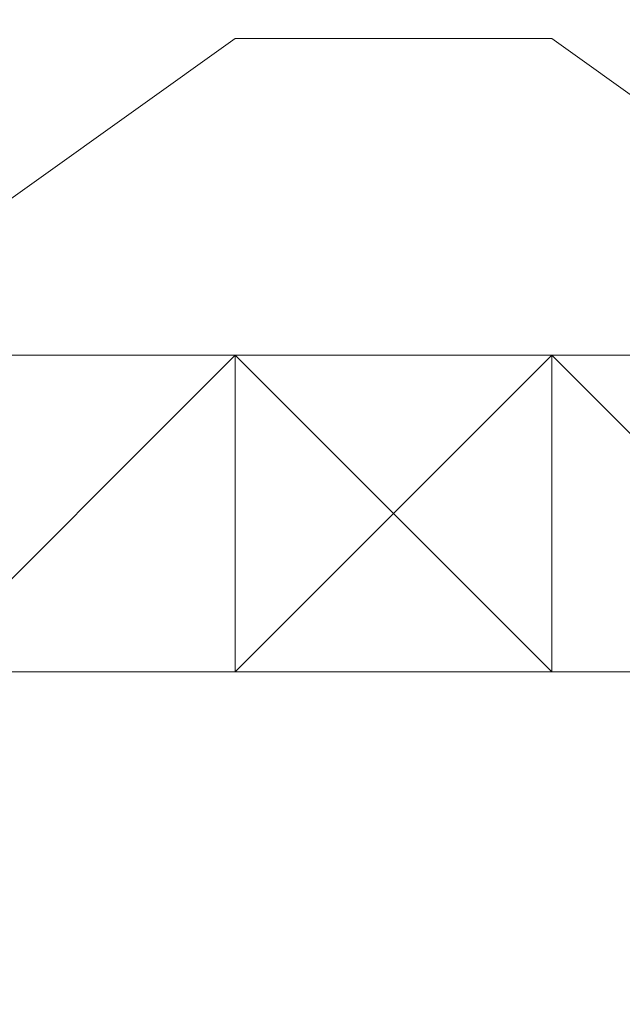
# Model space of a CAD drawing. Header units: inches. Extents: x -79624 to 52587, y -27526 to 10116.
# Tile 36 of 256: x 9801 to 9818, y -15373 to -15346. Entities that reach past the tile are written whole.
import ezdxf

# ---------------------------------------------------------------- set-up
doc = ezdxf.new("R2010")
doc.units = ezdxf.units.IN
doc.header["$MEASUREMENT"] = 0
doc.layers.add('- მექანიკური ნაწილი', color=7, linetype='Continuous', lineweight=18)
doc.layers.add('Dimensioning - General', color=7, linetype='Continuous')
doc.styles.add('GENERATED_STYLE_1', font='txt')
doc.dimstyles.new('GENERATED_STYLE__1', dxfattribs={"dimtxt": 100, "dimasz": 76, "dimexe": 0.18, "dimexo": 0.0625, "dimgap": 0, "dimtad": 0, "dimdec": 0, "dimlfac": 0.1, "dimzin": 0, "dimdsep": 46, "dimtxsty": 'GENERATED_STYLE_1', "dimblk": 'ARROWHEAD_5', "dimblk1": 'ARROWHEAD_5', "dimblk2": 'ARROWHEAD_5', "dimcen": 0.09, "dimse1": 1, "dimse2": 1, "dimclrd": 7, "dimclre": 7, "dimclrt": 7, "dimadec": 0, "dimazin": 0, "dimtfac": 1, "dimtdec": 4, "dimtmove": 0, "dimatfit": 3, "dimfxl": 1, "dimtolj": 1, "dimtzin": 0, "dimarcsym": 0})
doc.dimstyles.new('GENERATED_STYLE__2', dxfattribs={"dimtxt": 100, "dimasz": 76, "dimexe": 0.18, "dimexo": 0.0625, "dimgap": 0, "dimtad": 0, "dimtih": 1, "dimtoh": 1, "dimdec": 0, "dimlfac": 0.1, "dimzin": 0, "dimdsep": 46, "dimtxsty": 'GENERATED_STYLE_1', "dimblk": 'ARROWHEAD_5', "dimblk1": 'ARROWHEAD_5', "dimblk2": 'ARROWHEAD_5', "dimcen": 0.09, "dimse1": 1, "dimse2": 1, "dimclrd": 7, "dimclre": 7, "dimclrt": 7, "dimadec": 0, "dimazin": 0, "dimtfac": 1, "dimtdec": 4, "dimtmove": 0, "dimatfit": 3, "dimfxl": 1, "dimtolj": 1, "dimtzin": 0, "dimarcsym": 0})

# ---------------------------------------------------------------- blocks, each defined once
blk = doc.blocks.new('ARROWHEAD_5')
at = {"linetype": 'Continuous', "lineweight": 0}
blk.add_hatch(color=0, dxfattribs=at).paths.add_polyline_path([(-1, 0.2679), (0, 0), (-1, -0.2679)])
at = {"color": 0, "linetype": 'Continuous', "lineweight": 0}
blk.add_line((0, 0), (-1, 0), dxfattribs=at)
blk = doc.blocks.new('*D249')
at = {"layer": 'Defpoints', "color": 0, "linetype": 'Continuous', "transparency": 16777216}
for p in [(358.556, 209.203), (25258.556, 209.203), (1258.556, -26125.722)]:
    blk.add_point(p, dxfattribs=at)
at = {"layer": 'Dimensioning - General', "color": 7, "linetype": 'Continuous', "lineweight": -2, "transparency": 16777216}
for p, q in [((358.556, 133.203), (358.556, -12795.724)), ((358.556, -26049.722), (358.556, -13148.104))]:
    blk.add_line(p, q, dxfattribs=at)
at = {"layer": 'Dimensioning - General', "color": 7, "linetype": 'Continuous', "lineweight": -2, "transparency": 16777216, "xscale": 76.00000000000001, "yscale": 76.00000000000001, "zscale": 76.00000000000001}
for p, rotation in [((358.556, 209.203), 90), ((358.556, -26125.722), 270)]:
    blk.add_blockref('ARROWHEAD_5', p, dxfattribs=dict(at, rotation=rotation))
at = {"layer": 'Dimensioning - General', "color": 7, "linetype": 'Continuous', "lineweight": 13, "transparency": 16777216, "insert": (358.556, -12971.914), "char_height": 100, "attachment_point": 5, "rotation": 90, "style": 'GENERATED_STYLE_1'}
blk.add_mtext('\\A1;2633', dxfattribs=at)
blk = doc.blocks.new('*D264')
at = {"layer": 'Defpoints', "color": 0, "linetype": 'Continuous', "transparency": 16777216}
for p in [(7428.968, -14429.123), (51186.628, -26125.722), (51186.628, -26425.722)]:
    blk.add_point(p, dxfattribs=at)
at = {"layer": 'Dimensioning - General', "color": 7, "linetype": 'Continuous', "lineweight": -2, "transparency": 16777216}
for p, q in [((7504.968, -26425.722), (29120.843, -26425.722)), ((51110.628, -26425.722), (29468.462, -26425.722))]:
    blk.add_line(p, q, dxfattribs=at)
at = {"layer": 'Dimensioning - General', "color": 7, "linetype": 'Continuous', "lineweight": -2, "transparency": 16777216, "xscale": 76.00000000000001, "yscale": 76.00000000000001, "zscale": 76.00000000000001, "rotation": 180}
blk.add_blockref('ARROWHEAD_5', (7428.968, -26425.722), dxfattribs=at)
at = {"layer": 'Dimensioning - General', "color": 7, "linetype": 'Continuous', "lineweight": -2, "transparency": 16777216, "xscale": 76.00000000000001, "yscale": 76.00000000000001, "zscale": 76.00000000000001}
blk.add_blockref('ARROWHEAD_5', (51186.628, -26425.722), dxfattribs=at)
at = {"layer": 'Dimensioning - General', "color": 7, "linetype": 'Continuous', "lineweight": 13, "transparency": 16777216, "insert": (29294.653, -26425.722), "char_height": 100, "attachment_point": 5, "style": 'GENERATED_STYLE_1'}
blk.add_mtext('\\A1;4376', dxfattribs=at)
blk = doc.blocks.new('*D276')
at = {"layer": 'Defpoints', "color": 0, "linetype": 'Continuous', "transparency": 16777216}
for p in [(7428.968, -14429.123), (51786.628, -14429.123), (4328.728, -18360.584)]:
    blk.add_point(p, dxfattribs=at)
at = {"layer": 'Dimensioning - General', "color": 7, "linetype": 'Continuous', "lineweight": -2, "transparency": 16777216}
for p, q in [((51786.628, -14505.123), (51786.628, -16274.383)), ((51786.628, -18284.584), (51786.628, -16531.526))]:
    blk.add_line(p, q, dxfattribs=at)
at = {"layer": 'Dimensioning - General', "color": 7, "linetype": 'Continuous', "lineweight": -2, "transparency": 16777216, "xscale": 76.00000000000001, "yscale": 76.00000000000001, "zscale": 76.00000000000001}
for p, rotation in [((51786.628, -14429.123), 90), ((51786.628, -18360.584), 270)]:
    blk.add_blockref('ARROWHEAD_5', p, dxfattribs=dict(at, rotation=rotation))
at = {"layer": 'Dimensioning - General', "color": 7, "linetype": 'Continuous', "lineweight": 13, "transparency": 16777216, "insert": (51786.628, -16402.954), "char_height": 100, "attachment_point": 5, "rotation": 90, "style": 'GENERATED_STYLE_1'}
blk.add_mtext('\\A1;393', dxfattribs=at)

msp = doc.modelspace()

# ---------------------------------------------------------------- linework, layer by layer
at = {"layer": '- მექანიკური ნაწილი', "color": 7, "lineweight": 0}
for points in [[(10282.8579, -15355.03245), (9779.86434, -15355.03245), (9779.86434, -15319.10434), (10282.8579, -15319.10434)], [(10282.8579, -15355.03245), (9779.86434, -15355.03245), (9779.86434, -15319.10434), (9779.86434, -15355.03245)], [(9636.15189, -15355.03245), (9779.86434, -15355.03245), (9779.86434, -15381.97854), (9779.86434, -15399.94259), (9779.86434, -15408.92462), (9779.86434, -15399.94259), (9779.86434, -15381.97854), (9779.86434, -15355.03245), (10282.8579, -15355.03245)], [(10282.8579, -15355.03245), (9779.86434, -15355.03245)]]:
    msp.add_lwpolyline(points, dxfattribs=at)
at = {"layer": '- მექანიკური ნაწილი', "lineweight": 0}
for points in [[(9806.81042, -15346.05043), (9743.93623, -15390.96057), (9806.81042, -15346.05043)], [(9806.81042, -15346.05043), (9806.81042, -15346.05043)], [(9815.79245, -15346.05043), (9806.81042, -15346.05043), (9815.79245, -15346.05043)], [(9806.81042, -15346.05043), (9806.81042, -15346.05043)], [(9815.79245, -15346.05043), (9815.79245, -15346.05043)], [(9878.66664, -15390.96057), (9815.79245, -15346.05043), (9878.66664, -15390.96057)], [(9788.84636, -15364.01448), (9779.86434, -15372.99651), (9788.84636, -15364.01448), (9797.82839, -15355.03245), (9806.81042, -15355.03245), (9815.79245, -15355.03245), (9824.77448, -15355.03245), (9833.7565, -15364.01448), (9842.73853, -15372.99651)], [(9806.81042, -15355.03245), (9797.82839, -15355.03245), (9806.81042, -15355.03245)], [(9806.81042, -15355.03245), (9797.82839, -15355.03245), (9806.81042, -15355.03245)], [(9797.82839, -15355.03245), (9806.81042, -15355.03245), (9797.82839, -15355.03245)], [(9797.82839, -15355.03245), (9806.81042, -15355.03245), (9797.82839, -15355.03245)], [(9797.82839, -15364.01448), (9806.81042, -15355.03245), (9797.82839, -15364.01448)], [(9797.82839, -15364.01448), (9806.81042, -15355.03245), (9797.82839, -15364.01448)], [(9797.82839, -15364.01448), (9806.81042, -15355.03245), (9797.82839, -15364.01448)], [(9797.82839, -15364.01448), (9806.81042, -15355.03245), (9797.82839, -15364.01448)], [(9797.82839, -15364.01448), (9806.81042, -15355.03245), (9797.82839, -15364.01448)], [(9797.82839, -15364.01448), (9806.81042, -15355.03245), (9797.82839, -15364.01448)], [(9797.82839, -15355.03245), (9806.81042, -15355.03245), (9797.82839, -15355.03245)], [(9797.82839, -15355.03245), (9806.81042, -15355.03245), (9797.82839, -15355.03245)], [(9797.82839, -15364.01448), (9806.81042, -15364.01448), (9815.79245, -15355.03245), (9824.77448, -15364.01448), (9824.77448, -15355.03245), (9815.79245, -15355.03245), (9815.79245, -15364.01448), (9806.81042, -15364.01448)], [(9797.82839, -15355.03245), (9806.81042, -15355.03245), (9797.82839, -15355.03245)], [(9797.82839, -15355.03245), (9806.81042, -15355.03245), (9797.82839, -15355.03245)], [(9797.82839, -15364.01448), (9806.81042, -15355.03245), (9797.82839, -15364.01448)], [(9797.82839, -15364.01448), (9806.81042, -15355.03245), (9797.82839, -15364.01448)], [(9797.82839, -15364.01448), (9806.81042, -15355.03245), (9797.82839, -15364.01448)], [(9797.82839, -15364.01448), (9806.81042, -15355.03245)], [(9806.81042, -15355.03245), (9797.82839, -15364.01448)], [(9797.82839, -15364.01448), (9806.81042, -15355.03245), (9797.82839, -15364.01448)], [(9797.82839, -15364.01448), (9806.81042, -15355.03245), (9797.82839, -15364.01448)], [(9797.82839, -15364.01448), (9806.81042, -15355.03245), (9797.82839, -15364.01448)], [(9797.82839, -15355.03245), (9806.81042, -15355.03245), (9797.82839, -15355.03245)], [(9797.82839, -15355.03245), (9806.81042, -15355.03245), (9797.82839, -15355.03245)], [(9797.82839, -15364.01448), (9806.81042, -15355.03245), (9815.79245, -15355.03245), (9824.77448, -15364.01448), (9815.79245, -15355.03245), (9806.81042, -15364.01448), (9797.82839, -15364.01448), (9806.81042, -15355.03245), (9797.82839, -15364.01448), (9806.81042, -15364.01448), (9806.81042, -15355.03245), (9815.79245, -15355.03245), (9815.79245, -15364.01448), (9806.81042, -15364.01448), (9815.79245, -15355.03245), (9824.77448, -15364.01448)], [(9824.77448, -15355.03245), (9815.79245, -15355.03245), (9815.79245, -15364.01448), (9806.81042, -15355.03245), (9797.82839, -15364.01448)], [(9797.82839, -15355.03245), (9806.81042, -15355.03245), (9797.82839, -15355.03245)], [(9797.82839, -15355.03245), (9806.81042, -15355.03245), (9797.82839, -15355.03245)], [(9797.82839, -15364.01448), (9806.81042, -15355.03245), (9797.82839, -15364.01448)], [(9797.82839, -15364.01448), (9806.81042, -15355.03245), (9797.82839, -15364.01448)], [(9797.82839, -15364.01448), (9806.81042, -15355.03245), (9797.82839, -15364.01448)], [(9797.82839, -15364.01448), (9806.81042, -15355.03245), (9797.82839, -15364.01448)], [(9797.82839, -15364.01448), (9806.81042, -15355.03245), (9797.82839, -15364.01448)], [(9797.82839, -15364.01448), (9806.81042, -15355.03245), (9797.82839, -15364.01448)], [(9797.82839, -15355.03245), (9806.81042, -15355.03245), (9797.82839, -15355.03245)], [(9797.82839, -15355.03245), (9806.81042, -15355.03245), (9797.82839, -15355.03245)], [(9806.81042, -15355.03245), (9797.82839, -15355.03245), (9806.81042, -15355.03245)], [(9806.81042, -15355.03245), (9797.82839, -15355.03245)], [(9815.79245, -15355.03245), (9806.81042, -15355.03245), (9815.79245, -15355.03245)], [(9806.81042, -15355.03245), (9806.81042, -15355.03245)], [(9815.79245, -15355.03245), (9806.81042, -15355.03245), (9815.79245, -15355.03245)], [(9806.81042, -15355.03245), (9806.81042, -15355.03245)], [(9806.81042, -15355.03245), (9815.79245, -15355.03245), (9806.81042, -15355.03245)], [(9806.81042, -15355.03245), (9815.79245, -15355.03245), (9806.81042, -15355.03245)], [(9806.81042, -15355.03245), (9815.79245, -15355.03245), (9806.81042, -15355.03245)], [(9815.79245, -15355.03245), (9806.81042, -15355.03245), (9815.79245, -15355.03245)], [(9806.81042, -15355.03245), (9815.79245, -15355.03245), (9806.81042, -15355.03245)], [(9806.81042, -15355.03245), (9815.79245, -15355.03245), (9806.81042, -15355.03245)], [(9806.81042, -15355.03245), (9815.79245, -15355.03245), (9806.81042, -15355.03245)], [(9806.81042, -15355.03245), (9815.79245, -15355.03245), (9806.81042, -15355.03245)], [(9806.81042, -15355.03245), (9815.79245, -15355.03245), (9806.81042, -15355.03245)], [(9806.81042, -15355.03245), (9815.79245, -15355.03245), (9806.81042, -15355.03245)], [(9806.81042, -15355.03245), (9806.81042, -15355.03245)], [(9815.79245, -15355.03245), (9806.81042, -15355.03245), (9815.79245, -15355.03245)], [(9806.81042, -15355.03245), (9815.79245, -15355.03245), (9806.81042, -15355.03245)], [(9806.81042, -15355.03245), (9815.79245, -15355.03245), (9806.81042, -15355.03245)], [(9806.81042, -15355.03245), (9806.81042, -15364.01448), (9806.81042, -15355.03245)], [(9806.81042, -15355.03245), (9806.81042, -15364.01448), (9806.81042, -15355.03245)], [(9806.81042, -15355.03245), (9806.81042, -15355.03245)], [(9806.81042, -15355.03245), (9806.81042, -15355.03245)], [(9806.81042, -15355.03245), (9806.81042, -15355.03245)], [(9806.81042, -15355.03245), (9806.81042, -15355.03245)], [(9806.81042, -15355.03245), (9806.81042, -15355.03245)], [(9806.81042, -15355.03245), (9806.81042, -15355.03245)], [(9806.81042, -15364.01448), (9806.81042, -15355.03245)], [(9806.81042, -15355.03245), (9806.81042, -15355.03245)], [(9806.81042, -15355.03245), (9806.81042, -15355.03245)], [(9806.81042, -15355.03245), (9806.81042, -15355.03245)], [(9806.81042, -15355.03245), (9806.81042, -15355.03245)], [(9806.81042, -15355.03245), (9806.81042, -15355.03245)], [(9806.81042, -15355.03245), (9806.81042, -15355.03245)], [(9806.81042, -15355.03245), (9815.79245, -15355.03245), (9806.81042, -15355.03245)], [(9806.81042, -15355.03245), (9815.79245, -15355.03245), (9806.81042, -15355.03245)], [(9806.81042, -15355.03245), (9815.79245, -15355.03245), (9806.81042, -15355.03245)], [(9815.79245, -15355.03245), (9806.81042, -15355.03245), (9815.79245, -15355.03245)], [(9806.81042, -15355.03245), (9815.79245, -15364.01448)], [(9815.79245, -15355.03245), (9806.81042, -15355.03245)], [(9806.81042, -15355.03245), (9815.79245, -15355.03245), (9806.81042, -15355.03245)], [(9806.81042, -15355.03245), (9815.79245, -15355.03245), (9806.81042, -15355.03245)], [(9806.81042, -15355.03245), (9815.79245, -15355.03245), (9806.81042, -15355.03245)], [(9806.81042, -15355.03245), (9815.79245, -15355.03245), (9806.81042, -15355.03245)], [(9806.81042, -15355.03245), (9815.79245, -15355.03245), (9806.81042, -15355.03245)], [(9806.81042, -15355.03245), (9815.79245, -15355.03245), (9806.81042, -15355.03245)], [(9806.81042, -15355.03245), (9806.81042, -15355.03245)], [(9815.79245, -15355.03245), (9806.81042, -15355.03245), (9815.79245, -15355.03245)], [(9806.81042, -15355.03245), (9815.79245, -15355.03245), (9806.81042, -15355.03245)], [(9806.81042, -15355.03245), (9815.79245, -15355.03245), (9806.81042, -15355.03245)], [(9806.81042, -15355.03245), (9806.81042, -15364.01448), (9806.81042, -15355.03245)], [(9806.81042, -15355.03245), (9806.81042, -15364.01448), (9806.81042, -15355.03245)], [(9806.81042, -15355.03245), (9806.81042, -15355.03245)], [(9806.81042, -15355.03245), (9806.81042, -15355.03245)], [(9806.81042, -15355.03245), (9806.81042, -15355.03245)], [(9806.81042, -15355.03245), (9806.81042, -15355.03245)], [(9806.81042, -15355.03245), (9806.81042, -15355.03245)], [(9806.81042, -15355.03245), (9806.81042, -15355.03245)], [(9806.81042, -15355.03245), (9806.81042, -15364.01448)], [(9806.81042, -15364.01448), (9806.81042, -15355.03245)], [(9806.81042, -15355.03245), (9806.81042, -15355.03245)], [(9806.81042, -15355.03245), (9806.81042, -15355.03245)], [(9806.81042, -15355.03245), (9806.81042, -15355.03245)], [(9806.81042, -15355.03245), (9806.81042, -15355.03245)], [(9806.81042, -15355.03245), (9806.81042, -15355.03245)], [(9806.81042, -15355.03245), (9806.81042, -15355.03245)], [(9806.81042, -15355.03245), (9815.79245, -15355.03245), (9806.81042, -15355.03245)], [(9806.81042, -15355.03245), (9815.79245, -15355.03245), (9806.81042, -15355.03245)], [(9806.81042, -15355.03245), (9815.79245, -15355.03245), (9806.81042, -15355.03245)], [(9815.79245, -15355.03245), (9806.81042, -15355.03245), (9815.79245, -15355.03245)], [(9806.81042, -15355.03245), (9815.79245, -15364.01448)], [(9815.79245, -15355.03245), (9806.81042, -15355.03245)], [(9806.81042, -15355.03245), (9815.79245, -15355.03245), (9806.81042, -15355.03245)], [(9806.81042, -15355.03245), (9815.79245, -15355.03245), (9806.81042, -15355.03245)], [(9806.81042, -15355.03245), (9815.79245, -15355.03245), (9806.81042, -15355.03245)], [(9806.81042, -15355.03245), (9815.79245, -15355.03245), (9806.81042, -15355.03245)], [(9806.81042, -15355.03245), (9815.79245, -15355.03245), (9806.81042, -15355.03245)], [(9806.81042, -15355.03245), (9815.79245, -15355.03245), (9806.81042, -15355.03245)], [(9806.81042, -15355.03245), (9806.81042, -15355.03245)], [(9815.79245, -15355.03245), (9806.81042, -15355.03245), (9815.79245, -15355.03245)], [(9806.81042, -15355.03245), (9815.79245, -15355.03245), (9806.81042, -15355.03245)], [(9806.81042, -15355.03245), (9815.79245, -15355.03245), (9806.81042, -15355.03245)], [(9806.81042, -15355.03245), (9806.81042, -15364.01448), (9806.81042, -15355.03245)], [(9806.81042, -15355.03245), (9806.81042, -15364.01448), (9806.81042, -15355.03245)], [(9806.81042, -15355.03245), (9806.81042, -15355.03245)], [(9806.81042, -15355.03245), (9806.81042, -15355.03245)], [(9806.81042, -15355.03245), (9806.81042, -15355.03245)], [(9806.81042, -15355.03245), (9806.81042, -15355.03245)], [(9806.81042, -15355.03245), (9806.81042, -15355.03245)], [(9806.81042, -15355.03245), (9806.81042, -15355.03245)], [(9806.81042, -15355.03245), (9806.81042, -15364.01448)], [(9806.81042, -15364.01448), (9806.81042, -15355.03245)], [(9806.81042, -15355.03245), (9806.81042, -15355.03245)], [(9806.81042, -15355.03245), (9806.81042, -15355.03245)], [(9806.81042, -15355.03245), (9806.81042, -15355.03245)], [(9806.81042, -15355.03245), (9806.81042, -15355.03245)], [(9806.81042, -15355.03245), (9806.81042, -15355.03245)], [(9806.81042, -15355.03245), (9806.81042, -15355.03245)], [(9815.79245, -15355.03245), (9806.81042, -15355.03245), (9815.79245, -15355.03245)], [(9806.81042, -15355.03245), (9806.81042, -15355.03245)], [(9806.81042, -15355.03245), (9806.81042, -15355.03245)], [(9806.81042, -15355.03245), (9806.81042, -15355.03245)], [(9824.77448, -15355.03245), (9815.79245, -15355.03245), (9824.77448, -15355.03245)], [(9815.79245, -15355.03245), (9815.79245, -15355.03245)], [(9824.77448, -15355.03245), (9815.79245, -15355.03245), (9824.77448, -15355.03245)], [(9815.79245, -15355.03245), (9815.79245, -15355.03245)], [(9815.79245, -15355.03245), (9824.77448, -15355.03245), (9815.79245, -15355.03245)], [(9815.79245, -15355.03245), (9824.77448, -15355.03245), (9815.79245, -15355.03245)], [(9815.79245, -15355.03245), (9824.77448, -15364.01448), (9815.79245, -15355.03245)], [(9815.79245, -15355.03245), (9824.77448, -15364.01448), (9815.79245, -15355.03245)], [(9815.79245, -15355.03245), (9824.77448, -15364.01448), (9815.79245, -15355.03245)], [(9815.79245, -15355.03245), (9824.77448, -15364.01448), (9815.79245, -15355.03245)], [(9815.79245, -15355.03245), (9824.77448, -15364.01448), (9815.79245, -15355.03245)], [(9815.79245, -15355.03245), (9824.77448, -15364.01448), (9815.79245, -15355.03245)], [(9815.79245, -15355.03245), (9824.77448, -15355.03245), (9815.79245, -15355.03245)], [(9815.79245, -15355.03245), (9824.77448, -15355.03245), (9815.79245, -15355.03245)], [(9815.79245, -15355.03245), (9815.79245, -15355.03245)], [(9815.79245, -15355.03245), (9815.79245, -15355.03245)], [(9815.79245, -15355.03245), (9815.79245, -15355.03245)], [(9815.79245, -15355.03245), (9815.79245, -15355.03245)], [(9815.79245, -15364.01448), (9815.79245, -15355.03245), (9815.79245, -15364.01448)], [(9815.79245, -15364.01448), (9815.79245, -15355.03245), (9815.79245, -15364.01448)], [(9815.79245, -15355.03245), (9815.79245, -15355.03245)], [(9815.79245, -15355.03245), (9815.79245, -15355.03245)], [(9815.79245, -15355.03245), (9815.79245, -15355.03245)], [(9815.79245, -15355.03245), (9815.79245, -15355.03245)], [(9815.79245, -15355.03245), (9815.79245, -15355.03245)], [(9815.79245, -15355.03245), (9815.79245, -15355.03245)], [(9815.79245, -15355.03245), (9815.79245, -15355.03245)], [(9815.79245, -15355.03245), (9815.79245, -15355.03245)], [(9815.79245, -15355.03245), (9815.79245, -15355.03245)], [(9815.79245, -15355.03245), (9824.77448, -15355.03245), (9815.79245, -15355.03245)], [(9815.79245, -15355.03245), (9824.77448, -15355.03245), (9815.79245, -15355.03245)], [(9824.77448, -15364.01448), (9815.79245, -15355.03245)], [(9815.79245, -15355.03245), (9824.77448, -15364.01448), (9815.79245, -15355.03245)], [(9815.79245, -15355.03245), (9824.77448, -15364.01448), (9815.79245, -15355.03245)], [(9815.79245, -15355.03245), (9824.77448, -15364.01448), (9815.79245, -15355.03245)], [(9815.79245, -15355.03245), (9824.77448, -15364.01448), (9815.79245, -15355.03245)], [(9815.79245, -15355.03245), (9824.77448, -15364.01448), (9815.79245, -15355.03245)], [(9815.79245, -15355.03245), (9824.77448, -15364.01448), (9815.79245, -15355.03245)], [(9824.77448, -15355.03245), (9815.79245, -15355.03245)], [(9815.79245, -15355.03245), (9824.77448, -15355.03245), (9815.79245, -15355.03245)], [(9815.79245, -15355.03245), (9824.77448, -15355.03245), (9815.79245, -15355.03245)], [(9815.79245, -15355.03245), (9815.79245, -15355.03245)], [(9815.79245, -15355.03245), (9815.79245, -15355.03245)], [(9815.79245, -15355.03245), (9815.79245, -15355.03245)], [(9815.79245, -15355.03245), (9815.79245, -15355.03245)], [(9815.79245, -15364.01448), (9815.79245, -15355.03245), (9815.79245, -15364.01448)], [(9815.79245, -15364.01448), (9815.79245, -15355.03245), (9815.79245, -15364.01448)], [(9815.79245, -15364.01448), (9815.79245, -15355.03245)], [(9815.79245, -15355.03245), (9815.79245, -15355.03245)], [(9815.79245, -15355.03245), (9815.79245, -15355.03245)], [(9815.79245, -15355.03245), (9815.79245, -15355.03245)], [(9815.79245, -15355.03245), (9815.79245, -15355.03245)], [(9815.79245, -15355.03245), (9815.79245, -15355.03245)], [(9815.79245, -15355.03245), (9815.79245, -15355.03245)], [(9815.79245, -15355.03245), (9815.79245, -15355.03245)], [(9815.79245, -15355.03245), (9815.79245, -15355.03245)], [(9815.79245, -15355.03245), (9815.79245, -15355.03245)], [(9815.79245, -15355.03245), (9815.79245, -15364.01448)], [(9815.79245, -15355.03245), (9824.77448, -15355.03245), (9815.79245, -15355.03245)], [(9815.79245, -15355.03245), (9824.77448, -15355.03245), (9815.79245, -15355.03245)], [(9815.79245, -15355.03245), (9824.77448, -15364.01448), (9815.79245, -15355.03245)], [(9815.79245, -15355.03245), (9824.77448, -15364.01448), (9815.79245, -15355.03245)], [(9815.79245, -15355.03245), (9824.77448, -15364.01448), (9815.79245, -15355.03245)], [(9815.79245, -15355.03245), (9824.77448, -15364.01448), (9815.79245, -15355.03245)], [(9815.79245, -15355.03245), (9824.77448, -15364.01448), (9815.79245, -15355.03245)], [(9815.79245, -15355.03245), (9824.77448, -15364.01448), (9815.79245, -15355.03245)], [(9824.77448, -15355.03245), (9815.79245, -15355.03245), (9824.77448, -15355.03245)], [(9824.77448, -15355.03245), (9815.79245, -15355.03245)], [(9815.79245, -15355.03245), (9824.77448, -15355.03245), (9815.79245, -15355.03245)], [(9815.79245, -15355.03245), (9824.77448, -15355.03245), (9815.79245, -15355.03245)], [(9815.79245, -15355.03245), (9815.79245, -15355.03245)], [(9815.79245, -15355.03245), (9815.79245, -15355.03245)], [(9815.79245, -15355.03245), (9815.79245, -15355.03245)], [(9815.79245, -15355.03245), (9815.79245, -15355.03245)], [(9815.79245, -15364.01448), (9815.79245, -15355.03245), (9815.79245, -15364.01448)], [(9815.79245, -15364.01448), (9815.79245, -15355.03245), (9815.79245, -15364.01448)], [(9815.79245, -15364.01448), (9815.79245, -15355.03245)], [(9815.79245, -15355.03245), (9815.79245, -15355.03245)], [(9815.79245, -15355.03245), (9815.79245, -15355.03245)], [(9815.79245, -15355.03245), (9815.79245, -15355.03245)], [(9815.79245, -15355.03245), (9815.79245, -15355.03245)], [(9815.79245, -15355.03245), (9815.79245, -15355.03245)], [(9815.79245, -15355.03245), (9815.79245, -15355.03245)], [(9815.79245, -15355.03245), (9815.79245, -15355.03245)], [(9815.79245, -15355.03245), (9815.79245, -15355.03245)], [(9815.79245, -15355.03245), (9815.79245, -15355.03245)], [(9824.77448, -15355.03245), (9815.79245, -15355.03245), (9824.77448, -15355.03245)], [(9815.79245, -15355.03245), (9815.79245, -15355.03245)], [(9797.82839, -15364.01448), (9806.81042, -15364.01448), (9797.82839, -15364.01448)], [(9797.82839, -15364.01448), (9806.81042, -15364.01448), (9797.82839, -15364.01448)], [(9797.82839, -15364.01448), (9806.81042, -15364.01448), (9797.82839, -15364.01448)], [(9797.82839, -15364.01448), (9806.81042, -15364.01448), (9797.82839, -15364.01448)], [(9797.82839, -15364.01448), (9806.81042, -15364.01448), (9797.82839, -15364.01448)], [(9797.82839, -15364.01448), (9806.81042, -15364.01448), (9797.82839, -15364.01448)], [(9797.82839, -15364.01448), (9806.81042, -15364.01448), (9797.82839, -15364.01448)], [(9797.82839, -15364.01448), (9806.81042, -15364.01448), (9797.82839, -15364.01448)], [(9797.82839, -15364.01448), (9806.81042, -15364.01448), (9797.82839, -15364.01448)], [(9797.82839, -15364.01448), (9806.81042, -15364.01448), (9797.82839, -15364.01448)], [(9797.82839, -15364.01448), (9806.81042, -15364.01448), (9797.82839, -15364.01448)], [(9797.82839, -15364.01448), (9806.81042, -15364.01448), (9797.82839, -15364.01448)], [(9797.82839, -15364.01448), (9806.81042, -15364.01448), (9797.82839, -15364.01448)], [(9797.82839, -15364.01448), (9806.81042, -15364.01448), (9797.82839, -15364.01448)], [(9797.82839, -15364.01448), (9806.81042, -15364.01448), (9797.82839, -15364.01448)], [(9797.82839, -15364.01448), (9806.81042, -15364.01448), (9797.82839, -15364.01448)], [(9797.82839, -15364.01448), (9806.81042, -15364.01448), (9797.82839, -15364.01448)], [(9797.82839, -15364.01448), (9806.81042, -15364.01448), (9797.82839, -15364.01448)], [(9797.82839, -15364.01448), (9806.81042, -15364.01448)], [(9806.81042, -15364.01448), (9797.82839, -15364.01448)], [(9797.82839, -15364.01448), (9806.81042, -15364.01448), (9797.82839, -15364.01448)], [(9797.82839, -15364.01448), (9806.81042, -15364.01448), (9797.82839, -15364.01448)], [(9797.82839, -15364.01448), (9806.81042, -15364.01448), (9797.82839, -15364.01448)], [(9797.82839, -15364.01448), (9806.81042, -15364.01448), (9797.82839, -15364.01448)], [(9797.82839, -15364.01448), (9806.81042, -15364.01448), (9797.82839, -15364.01448)], [(9797.82839, -15364.01448), (9806.81042, -15364.01448), (9797.82839, -15364.01448)], [(9797.82839, -15364.01448), (9806.81042, -15364.01448), (9797.82839, -15364.01448)], [(9797.82839, -15364.01448), (9806.81042, -15364.01448), (9797.82839, -15364.01448)], [(9797.82839, -15364.01448), (9806.81042, -15364.01448), (9797.82839, -15364.01448)], [(9797.82839, -15364.01448), (9806.81042, -15364.01448), (9797.82839, -15364.01448)], [(9797.82839, -15364.01448), (9806.81042, -15364.01448), (9797.82839, -15364.01448)], [(9797.82839, -15364.01448), (9806.81042, -15364.01448), (9797.82839, -15364.01448)], [(9797.82839, -15364.01448), (9806.81042, -15364.01448), (9797.82839, -15364.01448)], [(9797.82839, -15364.01448), (9806.81042, -15364.01448), (9797.82839, -15364.01448)], [(9797.82839, -15364.01448), (9806.81042, -15364.01448), (9797.82839, -15364.01448)], [(9797.82839, -15364.01448), (9806.81042, -15364.01448), (9797.82839, -15364.01448)], [(9797.82839, -15364.01448), (9806.81042, -15364.01448), (9797.82839, -15364.01448)], [(9797.82839, -15364.01448), (9806.81042, -15364.01448), (9797.82839, -15364.01448)], [(9806.81042, -15364.01448), (9797.82839, -15364.01448)], [(9797.82839, -15364.01448), (9806.81042, -15364.01448), (9797.82839, -15364.01448)], [(9797.82839, -15364.01448), (9806.81042, -15364.01448), (9797.82839, -15364.01448)], [(9797.82839, -15364.01448), (9806.81042, -15364.01448), (9797.82839, -15364.01448)], [(9797.82839, -15364.01448), (9806.81042, -15364.01448), (9797.82839, -15364.01448)], [(9797.82839, -15364.01448), (9806.81042, -15364.01448), (9797.82839, -15364.01448)], [(9797.82839, -15364.01448), (9806.81042, -15364.01448), (9797.82839, -15364.01448)], [(9797.82839, -15364.01448), (9806.81042, -15364.01448), (9797.82839, -15364.01448)], [(9797.82839, -15364.01448), (9806.81042, -15364.01448), (9797.82839, -15364.01448)], [(9797.82839, -15364.01448), (9806.81042, -15364.01448), (9797.82839, -15364.01448)], [(9797.82839, -15364.01448), (9806.81042, -15364.01448), (9797.82839, -15364.01448)], [(9797.82839, -15364.01448), (9806.81042, -15364.01448), (9797.82839, -15364.01448)], [(9797.82839, -15364.01448), (9806.81042, -15364.01448), (9797.82839, -15364.01448)], [(9797.82839, -15364.01448), (9806.81042, -15364.01448), (9797.82839, -15364.01448)], [(9797.82839, -15364.01448), (9806.81042, -15364.01448), (9797.82839, -15364.01448)], [(9797.82839, -15364.01448), (9806.81042, -15364.01448), (9797.82839, -15364.01448)], [(9797.82839, -15364.01448), (9806.81042, -15364.01448), (9797.82839, -15364.01448)], [(9797.82839, -15364.01448), (9806.81042, -15364.01448), (9797.82839, -15364.01448)], [(9797.82839, -15364.01448), (9806.81042, -15364.01448), (9797.82839, -15364.01448)], [(9815.79245, -15364.01448), (9806.81042, -15364.01448)], [(9815.79245, -15364.01448), (9806.81042, -15364.01448)], [(9806.81042, -15364.01448), (9815.79245, -15364.01448), (9806.81042, -15364.01448)], [(9806.81042, -15364.01448), (9815.79245, -15364.01448), (9806.81042, -15364.01448)], [(9806.81042, -15364.01448), (9815.79245, -15364.01448), (9806.81042, -15364.01448)], [(9806.81042, -15364.01448), (9815.79245, -15364.01448), (9806.81042, -15364.01448)], [(9806.81042, -15364.01448), (9815.79245, -15364.01448), (9806.81042, -15364.01448)], [(9806.81042, -15364.01448), (9815.79245, -15364.01448), (9806.81042, -15364.01448)], [(9806.81042, -15364.01448), (9815.79245, -15364.01448), (9806.81042, -15364.01448)], [(9806.81042, -15364.01448), (9815.79245, -15364.01448), (9806.81042, -15364.01448)], [(9806.81042, -15364.01448), (9815.79245, -15364.01448), (9806.81042, -15364.01448)], [(9806.81042, -15364.01448), (9815.79245, -15364.01448), (9806.81042, -15364.01448)], [(9806.81042, -15364.01448), (9815.79245, -15364.01448), (9806.81042, -15364.01448)], [(9806.81042, -15364.01448), (9815.79245, -15364.01448), (9806.81042, -15364.01448)], [(9806.81042, -15364.01448), (9815.79245, -15364.01448), (9806.81042, -15364.01448)], [(9806.81042, -15364.01448), (9815.79245, -15364.01448), (9806.81042, -15364.01448)], [(9806.81042, -15364.01448), (9815.79245, -15364.01448), (9806.81042, -15364.01448)], [(9815.79245, -15364.01448), (9806.81042, -15364.01448), (9815.79245, -15364.01448)], [(9806.81042, -15364.01448), (9806.81042, -15364.01448)], [(9806.81042, -15364.01448), (9806.81042, -15364.01448)], [(9806.81042, -15364.01448), (9806.81042, -15364.01448)], [(9806.81042, -15364.01448), (9806.81042, -15364.01448)], [(9806.81042, -15364.01448), (9806.81042, -15364.01448)], [(9806.81042, -15364.01448), (9806.81042, -15364.01448)], [(9806.81042, -15364.01448), (9806.81042, -15364.01448)], [(9806.81042, -15364.01448), (9806.81042, -15364.01448)], [(9806.81042, -15364.01448), (9806.81042, -15364.01448)], [(9806.81042, -15364.01448), (9806.81042, -15364.01448)], [(9806.81042, -15364.01448), (9806.81042, -15364.01448)], [(9806.81042, -15364.01448), (9806.81042, -15364.01448)], [(9806.81042, -15364.01448), (9806.81042, -15364.01448)], [(9806.81042, -15364.01448), (9806.81042, -15364.01448)], [(9806.81042, -15364.01448), (9806.81042, -15364.01448)], [(9806.81042, -15364.01448), (9806.81042, -15364.01448)], [(9806.81042, -15364.01448), (9806.81042, -15364.01448)], [(9806.81042, -15364.01448), (9806.81042, -15364.01448)], [(9806.81042, -15364.01448), (9806.81042, -15364.01448)], [(9815.79245, -15364.01448), (9806.81042, -15364.01448)], [(9815.79245, -15364.01448), (9806.81042, -15364.01448)], [(9806.81042, -15364.01448), (9815.79245, -15364.01448), (9806.81042, -15364.01448)], [(9806.81042, -15364.01448), (9815.79245, -15364.01448), (9806.81042, -15364.01448)], [(9806.81042, -15364.01448), (9815.79245, -15364.01448), (9806.81042, -15364.01448)], [(9806.81042, -15364.01448), (9815.79245, -15364.01448), (9806.81042, -15364.01448)], [(9806.81042, -15364.01448), (9815.79245, -15364.01448), (9806.81042, -15364.01448)], [(9806.81042, -15364.01448), (9815.79245, -15364.01448), (9806.81042, -15364.01448)], [(9806.81042, -15364.01448), (9815.79245, -15364.01448), (9806.81042, -15364.01448)], [(9806.81042, -15364.01448), (9815.79245, -15364.01448), (9806.81042, -15364.01448)], [(9806.81042, -15364.01448), (9815.79245, -15364.01448), (9806.81042, -15364.01448)], [(9806.81042, -15364.01448), (9815.79245, -15364.01448), (9806.81042, -15364.01448)], [(9806.81042, -15364.01448), (9815.79245, -15364.01448), (9806.81042, -15364.01448)], [(9815.79245, -15364.01448), (9806.81042, -15364.01448)], [(9806.81042, -15364.01448), (9815.79245, -15364.01448), (9806.81042, -15364.01448)], [(9806.81042, -15364.01448), (9815.79245, -15364.01448), (9806.81042, -15364.01448)], [(9806.81042, -15364.01448), (9815.79245, -15364.01448), (9806.81042, -15364.01448)], [(9806.81042, -15364.01448), (9815.79245, -15364.01448), (9806.81042, -15364.01448)], [(9815.79245, -15364.01448), (9806.81042, -15364.01448), (9815.79245, -15364.01448)], [(9806.81042, -15364.01448), (9806.81042, -15364.01448)], [(9806.81042, -15364.01448), (9806.81042, -15364.01448)], [(9806.81042, -15364.01448), (9806.81042, -15364.01448)], [(9806.81042, -15364.01448), (9806.81042, -15364.01448)], [(9806.81042, -15364.01448), (9806.81042, -15364.01448)], [(9806.81042, -15364.01448), (9806.81042, -15364.01448)], [(9806.81042, -15364.01448), (9806.81042, -15364.01448)], [(9806.81042, -15364.01448), (9806.81042, -15364.01448)], [(9806.81042, -15364.01448), (9806.81042, -15364.01448)], [(9806.81042, -15364.01448), (9806.81042, -15364.01448)], [(9806.81042, -15364.01448), (9806.81042, -15364.01448)], [(9806.81042, -15364.01448), (9806.81042, -15364.01448)], [(9806.81042, -15364.01448), (9806.81042, -15364.01448)], [(9806.81042, -15364.01448), (9806.81042, -15364.01448)], [(9806.81042, -15364.01448), (9806.81042, -15364.01448)], [(9806.81042, -15364.01448), (9806.81042, -15364.01448)], [(9806.81042, -15364.01448), (9806.81042, -15364.01448)], [(9806.81042, -15364.01448), (9806.81042, -15364.01448)], [(9806.81042, -15364.01448), (9806.81042, -15364.01448)], [(9815.79245, -15364.01448), (9806.81042, -15364.01448)], [(9815.79245, -15364.01448), (9806.81042, -15364.01448)], [(9806.81042, -15364.01448), (9815.79245, -15364.01448), (9806.81042, -15364.01448)], [(9806.81042, -15364.01448), (9815.79245, -15364.01448), (9806.81042, -15364.01448)], [(9806.81042, -15364.01448), (9815.79245, -15364.01448), (9806.81042, -15364.01448)], [(9806.81042, -15364.01448), (9815.79245, -15364.01448), (9806.81042, -15364.01448)], [(9806.81042, -15364.01448), (9815.79245, -15364.01448), (9806.81042, -15364.01448)], [(9806.81042, -15364.01448), (9815.79245, -15364.01448), (9806.81042, -15364.01448)], [(9806.81042, -15364.01448), (9815.79245, -15364.01448), (9806.81042, -15364.01448)], [(9806.81042, -15364.01448), (9815.79245, -15364.01448), (9806.81042, -15364.01448)], [(9806.81042, -15364.01448), (9815.79245, -15364.01448), (9806.81042, -15364.01448)], [(9806.81042, -15364.01448), (9815.79245, -15364.01448), (9806.81042, -15364.01448)], [(9806.81042, -15364.01448), (9815.79245, -15364.01448), (9806.81042, -15364.01448)], [(9806.81042, -15364.01448), (9815.79245, -15364.01448), (9806.81042, -15364.01448)], [(9806.81042, -15364.01448), (9815.79245, -15364.01448), (9806.81042, -15364.01448)], [(9806.81042, -15364.01448), (9815.79245, -15364.01448), (9806.81042, -15364.01448)], [(9806.81042, -15364.01448), (9815.79245, -15364.01448), (9806.81042, -15364.01448)], [(9815.79245, -15364.01448), (9806.81042, -15364.01448), (9815.79245, -15364.01448)], [(9806.81042, -15364.01448), (9806.81042, -15364.01448)], [(9806.81042, -15364.01448), (9806.81042, -15364.01448)], [(9806.81042, -15364.01448), (9806.81042, -15364.01448)], [(9806.81042, -15364.01448), (9806.81042, -15364.01448)], [(9806.81042, -15364.01448), (9806.81042, -15364.01448)], [(9806.81042, -15364.01448), (9806.81042, -15364.01448)], [(9806.81042, -15364.01448), (9806.81042, -15364.01448)], [(9806.81042, -15364.01448), (9806.81042, -15364.01448)], [(9806.81042, -15364.01448), (9806.81042, -15364.01448)], [(9806.81042, -15364.01448), (9806.81042, -15364.01448)], [(9806.81042, -15364.01448), (9806.81042, -15364.01448)], [(9806.81042, -15364.01448), (9806.81042, -15364.01448)], [(9806.81042, -15364.01448), (9806.81042, -15364.01448)], [(9806.81042, -15364.01448), (9806.81042, -15364.01448)], [(9806.81042, -15364.01448), (9806.81042, -15364.01448)], [(9806.81042, -15364.01448), (9806.81042, -15364.01448)], [(9806.81042, -15364.01448), (9806.81042, -15364.01448)], [(9806.81042, -15364.01448), (9806.81042, -15364.01448)], [(9806.81042, -15364.01448), (9806.81042, -15364.01448)], [(9815.79245, -15364.01448), (9824.77448, -15364.01448), (9815.79245, -15364.01448)], [(9815.79245, -15364.01448), (9824.77448, -15364.01448), (9815.79245, -15364.01448)], [(9815.79245, -15364.01448), (9824.77448, -15364.01448), (9815.79245, -15364.01448)], [(9815.79245, -15364.01448), (9824.77448, -15364.01448), (9815.79245, -15364.01448)], [(9815.79245, -15364.01448), (9824.77448, -15364.01448), (9815.79245, -15364.01448)], [(9815.79245, -15364.01448), (9824.77448, -15364.01448), (9815.79245, -15364.01448)], [(9815.79245, -15364.01448), (9824.77448, -15364.01448), (9815.79245, -15364.01448)], [(9815.79245, -15364.01448), (9824.77448, -15364.01448), (9815.79245, -15364.01448)], [(9815.79245, -15364.01448), (9824.77448, -15364.01448), (9815.79245, -15364.01448)], [(9815.79245, -15364.01448), (9824.77448, -15364.01448), (9815.79245, -15364.01448)], [(9815.79245, -15364.01448), (9824.77448, -15364.01448), (9815.79245, -15364.01448)], [(9815.79245, -15364.01448), (9824.77448, -15364.01448), (9815.79245, -15364.01448)], [(9815.79245, -15364.01448), (9824.77448, -15364.01448), (9815.79245, -15364.01448)], [(9815.79245, -15364.01448), (9824.77448, -15364.01448), (9815.79245, -15364.01448)], [(9815.79245, -15364.01448), (9824.77448, -15364.01448), (9815.79245, -15364.01448)], [(9815.79245, -15364.01448), (9824.77448, -15364.01448), (9815.79245, -15364.01448)], [(9815.79245, -15364.01448), (9824.77448, -15364.01448), (9815.79245, -15364.01448)], [(9815.79245, -15364.01448), (9824.77448, -15364.01448), (9815.79245, -15364.01448)], [(9815.79245, -15364.01448), (9815.79245, -15364.01448)], [(9815.79245, -15364.01448), (9815.79245, -15364.01448)], [(9815.79245, -15364.01448), (9815.79245, -15364.01448)], [(9815.79245, -15364.01448), (9815.79245, -15364.01448)], [(9815.79245, -15364.01448), (9815.79245, -15364.01448)], [(9815.79245, -15364.01448), (9815.79245, -15364.01448)], [(9815.79245, -15364.01448), (9815.79245, -15364.01448)], [(9815.79245, -15364.01448), (9815.79245, -15364.01448)], [(9815.79245, -15364.01448), (9815.79245, -15364.01448)], [(9815.79245, -15364.01448), (9815.79245, -15364.01448)], [(9815.79245, -15364.01448), (9815.79245, -15364.01448)], [(9815.79245, -15364.01448), (9815.79245, -15364.01448)], [(9815.79245, -15364.01448), (9815.79245, -15364.01448)], [(9815.79245, -15364.01448), (9815.79245, -15364.01448)], [(9815.79245, -15364.01448), (9815.79245, -15364.01448)], [(9815.79245, -15364.01448), (9815.79245, -15364.01448)], [(9815.79245, -15364.01448), (9815.79245, -15364.01448)], [(9815.79245, -15364.01448), (9824.77448, -15364.01448), (9815.79245, -15364.01448)], [(9815.79245, -15364.01448), (9824.77448, -15364.01448), (9815.79245, -15364.01448)], [(9815.79245, -15364.01448), (9824.77448, -15364.01448), (9815.79245, -15364.01448)], [(9815.79245, -15364.01448), (9824.77448, -15364.01448), (9815.79245, -15364.01448)], [(9815.79245, -15364.01448), (9824.77448, -15364.01448), (9815.79245, -15364.01448)], [(9815.79245, -15364.01448), (9824.77448, -15364.01448), (9815.79245, -15364.01448)], [(9815.79245, -15364.01448), (9824.77448, -15364.01448), (9815.79245, -15364.01448)], [(9815.79245, -15364.01448), (9824.77448, -15364.01448), (9815.79245, -15364.01448)], [(9815.79245, -15364.01448), (9824.77448, -15364.01448), (9815.79245, -15364.01448)], [(9815.79245, -15364.01448), (9824.77448, -15364.01448), (9815.79245, -15364.01448)], [(9815.79245, -15364.01448), (9824.77448, -15364.01448), (9815.79245, -15364.01448)], [(9815.79245, -15364.01448), (9824.77448, -15364.01448), (9815.79245, -15364.01448)], [(9815.79245, -15364.01448), (9824.77448, -15364.01448), (9815.79245, -15364.01448)], [(9815.79245, -15364.01448), (9824.77448, -15364.01448), (9815.79245, -15364.01448)], [(9815.79245, -15364.01448), (9824.77448, -15364.01448), (9815.79245, -15364.01448)], [(9815.79245, -15364.01448), (9824.77448, -15364.01448), (9815.79245, -15364.01448)], [(9815.79245, -15364.01448), (9824.77448, -15364.01448), (9815.79245, -15364.01448)], [(9815.79245, -15364.01448), (9824.77448, -15364.01448), (9815.79245, -15364.01448)], [(9815.79245, -15364.01448), (9815.79245, -15364.01448)], [(9815.79245, -15364.01448), (9815.79245, -15364.01448)], [(9815.79245, -15364.01448), (9815.79245, -15364.01448)], [(9815.79245, -15364.01448), (9815.79245, -15364.01448)], [(9815.79245, -15364.01448), (9815.79245, -15364.01448)], [(9815.79245, -15364.01448), (9815.79245, -15364.01448)], [(9815.79245, -15364.01448), (9815.79245, -15364.01448)], [(9815.79245, -15364.01448), (9815.79245, -15364.01448)], [(9815.79245, -15364.01448), (9815.79245, -15364.01448)], [(9815.79245, -15364.01448), (9815.79245, -15364.01448)], [(9815.79245, -15364.01448), (9815.79245, -15364.01448)], [(9815.79245, -15364.01448), (9815.79245, -15364.01448)], [(9815.79245, -15364.01448), (9815.79245, -15364.01448)], [(9815.79245, -15364.01448), (9815.79245, -15364.01448)], [(9815.79245, -15364.01448), (9815.79245, -15364.01448)], [(9815.79245, -15364.01448), (9815.79245, -15364.01448)], [(9815.79245, -15364.01448), (9815.79245, -15364.01448)], [(9815.79245, -15364.01448), (9824.77448, -15364.01448), (9815.79245, -15364.01448)], [(9815.79245, -15364.01448), (9824.77448, -15364.01448), (9815.79245, -15364.01448)], [(9815.79245, -15364.01448), (9824.77448, -15364.01448), (9815.79245, -15364.01448)], [(9815.79245, -15364.01448), (9824.77448, -15364.01448), (9815.79245, -15364.01448)], [(9815.79245, -15364.01448), (9824.77448, -15364.01448), (9815.79245, -15364.01448)], [(9815.79245, -15364.01448), (9824.77448, -15364.01448), (9815.79245, -15364.01448)], [(9815.79245, -15364.01448), (9824.77448, -15364.01448), (9815.79245, -15364.01448)], [(9815.79245, -15364.01448), (9824.77448, -15364.01448), (9815.79245, -15364.01448)], [(9815.79245, -15364.01448), (9824.77448, -15364.01448), (9815.79245, -15364.01448)], [(9815.79245, -15364.01448), (9824.77448, -15364.01448), (9815.79245, -15364.01448)], [(9815.79245, -15364.01448), (9824.77448, -15364.01448), (9815.79245, -15364.01448)], [(9815.79245, -15364.01448), (9824.77448, -15364.01448), (9815.79245, -15364.01448)], [(9815.79245, -15364.01448), (9824.77448, -15364.01448), (9815.79245, -15364.01448)], [(9815.79245, -15364.01448), (9824.77448, -15364.01448), (9815.79245, -15364.01448)], [(9815.79245, -15364.01448), (9824.77448, -15364.01448), (9815.79245, -15364.01448)], [(9815.79245, -15364.01448), (9824.77448, -15364.01448), (9815.79245, -15364.01448)], [(9815.79245, -15364.01448), (9824.77448, -15364.01448), (9815.79245, -15364.01448)], [(9815.79245, -15364.01448), (9824.77448, -15364.01448), (9815.79245, -15364.01448)], [(9815.79245, -15364.01448), (9815.79245, -15364.01448)], [(9815.79245, -15364.01448), (9815.79245, -15364.01448)], [(9815.79245, -15364.01448), (9815.79245, -15364.01448)], [(9815.79245, -15364.01448), (9815.79245, -15364.01448)], [(9815.79245, -15364.01448), (9815.79245, -15364.01448)], [(9815.79245, -15364.01448), (9815.79245, -15364.01448)], [(9815.79245, -15364.01448), (9815.79245, -15364.01448)], [(9815.79245, -15364.01448), (9815.79245, -15364.01448)], [(9815.79245, -15364.01448), (9815.79245, -15364.01448)], [(9815.79245, -15364.01448), (9815.79245, -15364.01448)], [(9815.79245, -15364.01448), (9815.79245, -15364.01448)], [(9815.79245, -15364.01448), (9815.79245, -15364.01448)], [(9815.79245, -15364.01448), (9815.79245, -15364.01448)], [(9815.79245, -15364.01448), (9815.79245, -15364.01448)], [(9815.79245, -15364.01448), (9815.79245, -15364.01448)], [(9815.79245, -15364.01448), (9815.79245, -15364.01448)], [(9815.79245, -15364.01448), (9815.79245, -15364.01448)]]:
    msp.add_lwpolyline(points, dxfattribs=at)
for points in [[(9797.82839, -15364.01448), (9797.82839, -15355.03245), (9806.81042, -15355.03245)], [(9797.82839, -15355.03245), (9797.82839, -15364.01448), (9806.81042, -15355.03245)], [(9797.82839, -15364.01448), (9797.82839, -15355.03245), (9806.81042, -15355.03245)], [(9797.82839, -15355.03245), (9797.82839, -15364.01448), (9806.81042, -15355.03245)], [(9797.82839, -15364.01448), (9797.82839, -15355.03245), (9806.81042, -15355.03245)], [(9797.82839, -15355.03245), (9797.82839, -15364.01448), (9806.81042, -15355.03245)], [(9806.81042, -15355.03245), (9806.81042, -15364.01448), (9815.79245, -15364.01448)], [(9806.81042, -15364.01448), (9806.81042, -15355.03245), (9815.79245, -15355.03245)], [(9806.81042, -15355.03245), (9806.81042, -15364.01448), (9815.79245, -15364.01448)], [(9806.81042, -15364.01448), (9806.81042, -15355.03245), (9815.79245, -15355.03245)], [(9806.81042, -15355.03245), (9806.81042, -15364.01448), (9815.79245, -15364.01448)], [(9806.81042, -15364.01448), (9806.81042, -15355.03245), (9815.79245, -15355.03245)], [(9815.79245, -15364.01448), (9815.79245, -15355.03245), (9824.77448, -15364.01448)], [(9815.79245, -15355.03245), (9815.79245, -15364.01448), (9824.77448, -15364.01448)], [(9824.77448, -15355.03245), (9815.79245, -15355.03245), (9824.77448, -15364.01448), (9833.7565, -15372.99651), (9833.7565, -15364.01448), (9833.7565, -15372.99651), (9842.73853, -15372.99651), (9833.7565, -15364.01448), (9833.7565, -15372.99651), (9833.7565, -15364.01448), (9833.7565, -15372.99651), (9833.7565, -15364.01448), (9824.77448, -15364.01448), (9833.7565, -15364.01448), (9824.77448, -15355.03245), (9824.77448, -15364.01448), (9824.77448, -15355.03245), (9824.77448, -15364.01448)], [(9815.79245, -15364.01448), (9815.79245, -15355.03245), (9824.77448, -15364.01448)], [(9815.79245, -15355.03245), (9815.79245, -15364.01448), (9824.77448, -15364.01448)], [(9815.79245, -15364.01448), (9815.79245, -15355.03245), (9824.77448, -15364.01448)], [(9815.79245, -15355.03245), (9815.79245, -15364.01448), (9824.77448, -15364.01448)]]:
    msp.add_lwpolyline(points, close=True, dxfattribs=at)

# ---------------------------------------------------------------- dimensions: what is measured, and where the dimension line sits
at = {"layer": 'Dimensioning - General', "color": 7, "linetype": 'Continuous', "lineweight": 13}
for base, p1, p2, picture, middle in [((358.55594, 209.20337), (1258.55593, -26125.72241), (25258.55593, 209.20337), '*D249', (358.55594, -12971.91402)), ((51786.62821, -14429.12325), (4328.72843, -18360.58402), (7428.96845, -14429.12325), '*D276', (51786.62821, -16402.95414))]:
    dim = msp.add_linear_dim(base=base, p1=p1, p2=p2, angle=90, dimstyle='GENERATED_STYLE__1', dxfattribs=at)
    dim.commit()
    dim.dimension.update_dxf_attribs({"geometry": picture, "text_midpoint": middle, "dimtype": 160, "text_rotation": 90})
dim = msp.add_linear_dim(base=(51186.62821, -26425.72242), p1=(7428.96845, -14429.12325), p2=(51186.62821, -26125.72241), dimstyle='GENERATED_STYLE__2', dxfattribs=at)
dim.commit()
dim.dimension.update_dxf_attribs({"geometry": '*D264', "text_midpoint": (29294.65282, -26425.72242), "dimtype": 160})

doc.saveas('drawing.dxf')
